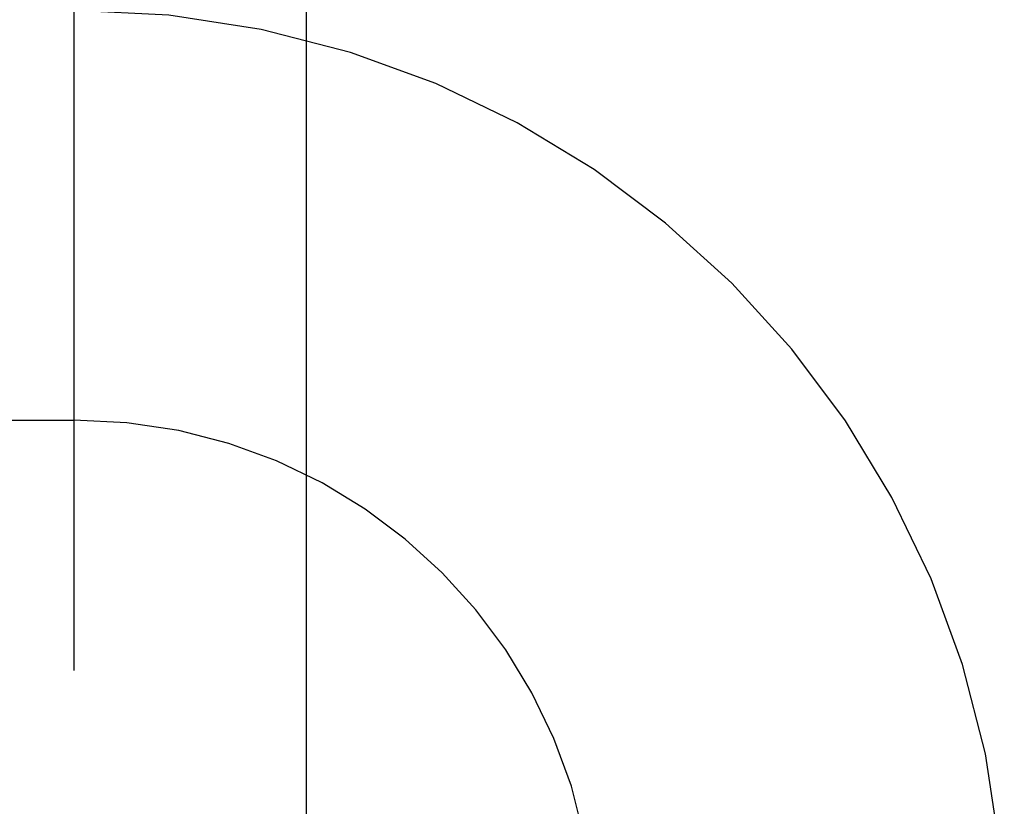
# Model space of a CAD drawing. Header units: inches. Extents: x 0 to 184, y 0 to 119.
# Tile 46 of 113: x 92.951 to 93.215, y 40.33 to 40.541. Entities that reach past the tile are written whole.
import ezdxf

# ---------------------------------------------------------------- set-up
doc = ezdxf.new("R2010")
doc.units = ezdxf.units.IN
doc.header["$LTSCALE"] = 10.121375
doc.header["$MEASUREMENT"] = 0
doc.linetypes.add('HIDDEN', pattern=[0.2, 0.1, -0.1])
doc.layers.add('DEFAULT_2', color=8, linetype='HIDDEN')

msp = doc.modelspace()

# ---------------------------------------------------------------- linework, layer by layer
at = {"layer": 'DEFAULT_2', "color": 8, "linetype": 'HIDDEN'}
for p, q in [((92.96527, 43.40315), (92.96527, 37.90265)), ((93.02777, 40.00825), (93.02777, 40.7513)), ((92.46527, 40.43397), (92.96527, 40.43397))]:
    msp.add_line(p, q, dxfattribs=at)
for radius in [0.25, 0.14]:
    msp.add_arc((92.96527, 40.29397), radius, 270, 90, dxfattribs=at)

doc.saveas('drawing.dxf')
